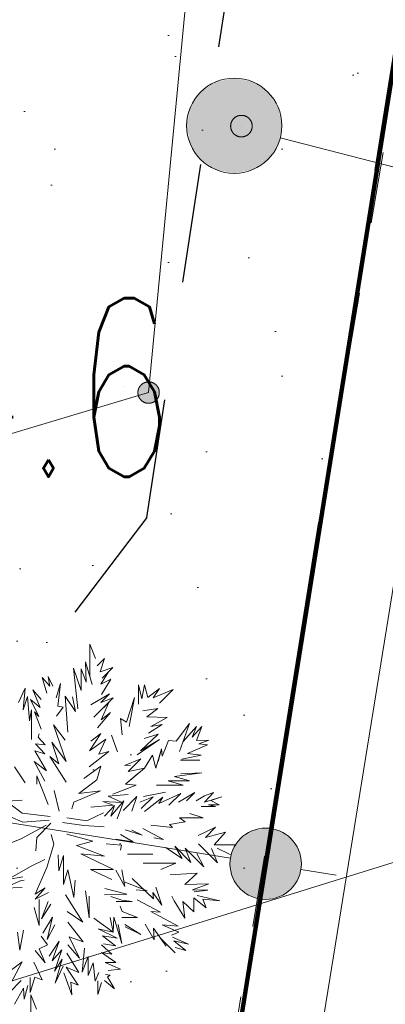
# Model space of a CAD drawing. Header units: millimetres. Extents: x 6487905018 to 6488192500, y 5882180700 to 5882375224.
# Tile 130 of 256: x 6488052088 to 6488053625, y 5882243939 to 5882248077. Entities that reach past the tile are written whole.
import ezdxf
from ezdxf.xclip import XClip

# ---------------------------------------------------------------- set-up
doc = ezdxf.new("R2010")
doc.units = ezdxf.units.MM
doc.header["$MEASUREMENT"] = 0
doc.header["$XCLIPFRAME"] = 2
for name, pattern in [('2X1', [1000, 500, -500]), ('Dashed', [600, 300, -300]), ('GSW', [3000, 1500, -1500]), ('L_0_03', [1000, 500, -500]), ('Wipeout_Contour', [1000, 0, -1000])]:
    doc.linetypes.add(name, pattern=pattern)
for name, color, linetype, lineweight in [('0 granice_Nr_pióra__10', 22, 'Continuous', 120), ('drzewa_Nr_pióra__154', 94, 'Continuous', 5), ('granica_Nr_pióra__123', 100, 'Continuous', 120), ('IE_Nr_pióra__114', 12, 'Continuous', 30), ('OPIS PLAN_Nr_pióra__222', 7, 'Continuous', 20), ('przewod_telekomunikacyjny__linia__Nr_pióra__1', 7, 'Continuous', 0), ('teren zielony_Nr_pióra__1', 7, 'Continuous', 0), ('teren zielony_Nr_pióra__157', 93, 'Continuous', 0), ('Wymiarowanie_Nr_pióra__1', 7, 'Continuous', 0), ('Zamość 06.10._2_0_Nr_pióra__7', 7, 'Continuous', 5), ('Zamość 06.10._2_217_Granica_konturu_klasyfikcyjnego_Nr_pióra__96', 8, 'Continuous', 15), ('Zamość 06.10._2_218_Granica_uzytku_Nr_pióra__96', 8, 'Continuous', 15), ('Zamość 06.10._2_219_Linia_granicy_Nr_pióra__96', 8, 'Continuous', 15), ('Zamość 06.10._2_ogrodzenie_trwale__linia__Nr_pióra__7', 7, 'Continuous', 5), ('Zamość 06.10._2_opis_h_Nr_pióra__7', 7, 'Continuous', 5), ('Zamość 06.10._2_przewod_elektroenergetyczny__linia__Nr_pióra__1', 7, 'Continuous', 0), ('Zamość 06.10._2_przewod_telekomunikacyjny__linia__Nr_pióra__30', 7, 'Continuous', 5), ('Zamość 06.10._2_punkt_o_okreslonej_wysokosci__siec_elektroenergetyczna__Atr3_Nr_pióra__7', 7, 'Continuous', 5), ('Zamość 06.10._2_punkt_o_okreslonej_wysokosci__siec_elektroenergetyczna__Nr_pióra__7', 7, 'Continuous', 5), ('ZBIORNIK_Nr_pióra__81', 182, 'Continuous', 5)]:
    doc.layers.add(name, color=color, linetype=linetype, lineweight=lineweight)
for name, color, linetype in [('Mapa cyfrowa', 7, 'Continuous'), ('przewod_telekomunikacyjny__linia_', 7, 'Continuous'), ('Wymiarowanie', 7, 'Continuous'), ('Zamość 06.10._2_Mapa cyfrowa', 7, 'Continuous')]:
    doc.layers.add(name, color=color, linetype=linetype)
doc.styles.add('GENERATED_STYLE_1', font='Simplex.shx')
doc.styles.add('GENERATED_STYLE_2', font='txt')
doc.linetypes.add('L_0_15_SHX', pattern='A,0,[3,PZT Orlen Zamość.pdf1.Shx,S=30.952381,R=0,X=0,Y=2.22045e-16],-7500,0', length=7500)
doc.dimstyles.new('GENERATED_STYLE__1', dxfattribs={"dimtxt": 750, "dimasz": 570, "dimexe": 0.18, "dimexo": 0, "dimgap": 0.09, "dimtad": 1, "dimlfac": 0.001, "dimzin": 0, "dimdsep": 46, "dimtxsty": 'GENERATED_STYLE_2', "dimblk": 'ARROWHEAD_11', "dimblk1": 'ARROWHEAD_11', "dimblk2": 'ARROWHEAD_11', "dimcen": 0.09, "dimclrd": 7, "dimclre": 7, "dimclrt": 7, "dimazin": 0, "dimtfac": 1, "dimtdec": 4, "dimtmove": 2, "dimatfit": 3, "dimfxl": 0, "dimtolj": 1, "dimtzin": 0, "dimarcsym": 0})
doc.dimstyles.new('GENERATED_STYLE__4', dxfattribs={"dimtxt": 1000, "dimasz": 570, "dimexe": 0.18, "dimexo": 0, "dimgap": 0.09, "dimtad": 1, "dimlfac": 0.001, "dimzin": 0, "dimdsep": 46, "dimtxsty": 'GENERATED_STYLE_2', "dimblk": 'ARROWHEAD_11', "dimblk1": 'ARROWHEAD_11', "dimblk2": 'ARROWHEAD_11', "dimcen": 0.09, "dimclrd": 7, "dimclre": 7, "dimclrt": 7, "dimazin": 0, "dimtfac": 1, "dimtdec": 4, "dimtmove": 0, "dimatfit": 3, "dimfxl": 0, "dimtolj": 1, "dimtzin": 0, "dimarcsym": 0})
doc.dimstyles.new('GENERATED_STYLE__9', dxfattribs={"dimtxt": 750, "dimasz": 917.874396, "dimexe": 0.18, "dimexo": 40, "dimgap": 0.09, "dimtad": 1, "dimdec": 0, "dimlfac": 0.1, "dimzin": 0, "dimdsep": 46, "dimtxsty": 'GENERATED_STYLE_2', "dimblk": 'ARROWHEAD_5', "dimblk1": 'ARROWHEAD_5', "dimblk2": 'ARROWHEAD_5', "dimcen": 0.09, "dimclrd": 7, "dimclre": 7, "dimclrt": 7, "dimazin": 0, "dimtfac": 1, "dimtdec": 4, "dimtmove": 2, "dimatfit": 3, "dimfxl": 0, "dimtolj": 1, "dimtzin": 0, "dimarcsym": 0})

# ---------------------------------------------------------------- blocks, each defined once
blk = doc.blocks.new('Rysunek_1_2')
at = {"color": 254, "linetype": 'Wipeout_Contour', "lineweight": 0, "ltscale": 70061284114.24681}
blk.add_wipeout([(6487915525.867126, 5882181505.900702), (6488146644.289524, 5882181505.900702), (6488146644.289524, 5882373115.540435), (6488107628.768834, 5882373115.540435), (6488107628.768834, 5882320263.490532), (6488101226.436201, 5882320263.490532), (6488101226.436201, 5882373115.540435), (6487915525.867126, 5882373115.540435)], dxfattribs=at).dxf.layer = 'Zamość 06.10._2_Mapa cyfrowa'
at = {"layer": 'Zamość 06.10._2_0_Nr_pióra__7', "linetype": 'Continuous'}
blk.add_hatch(color=256, dxfattribs=at).paths.add_polyline_path([(6488053020, 5882247584.723074, 1), (6488053020, 5882247675.276926, 1)])
at = {"layer": 'Zamość 06.10._2_punkt_o_okreslonej_wysokosci__siec_elektroenergetyczna__Nr_pióra__7', "linetype": 'Continuous'}
blk.add_hatch(color=256, dxfattribs=at).paths.add_polyline_path([(6488052630, 5882246465, 1), (6488052630, 5882246555, 1)])
at = {"layer": 'Zamość 06.10._2_0_Nr_pióra__7', "linetype": 'Continuous'}
for p, q in [((6488053020, 5882247630), (6488053020.05, 5882247630)), ((6488052630, 5882246510), (6488052630.05, 5882246510)), ((6488052630, 5882246510), (6488052630.05, 5882246510))]:
    blk.add_line(p, q, dxfattribs=at)
blk.add_circle((6488053020, 5882247630), 45.276926, dxfattribs=at)
at = {"layer": 'Zamość 06.10._2_217_Granica_konturu_klasyfikcyjnego_Nr_pióra__96', "linetype": 'L_0_03', "flags": 128}
blk.add_lwpolyline([(6488051120, 5882232010), (6488060880, 5882292980.000001)], dxfattribs=at)
at = {"layer": 'Zamość 06.10._2_218_Granica_uzytku_Nr_pióra__96', "linetype": 'L_0_03', "flags": 128}
for points in [[(6488060880, 5882292980.000001), (6488051120, 5882232010)], [(6488051120, 5882232010), (6488060880, 5882292980.000001)]]:
    blk.add_lwpolyline(points, dxfattribs=at)
at = {"layer": 'Zamość 06.10._2_219_Linia_granicy_Nr_pióra__96', "linetype": 'Continuous', "flags": 128}
blk.add_lwpolyline([(6488065190.000001, 5882319980.000001), (6488051120, 5882232010)], dxfattribs=at)
at = {"layer": 'Zamość 06.10._2_ogrodzenie_trwale__linia__Nr_pióra__7', "linetype": 'L_0_15_SHX', "flags": 128}
blk.add_lwpolyline([(6488065490.000001, 5882319900.000001), (6488064820.000001, 5882320080), (6488063570.000001, 5882310410), (6488060870, 5882295110), (6488058770, 5882275570), (6488058530.000001, 5882275360), (6488055020, 5882254140), (6488051260, 5882230830)], dxfattribs=at)
at = {"layer": 'Zamość 06.10._2_ogrodzenie_trwale__linia__Nr_pióra__7', "linetype": 'Continuous', "flags": 128}
blk.add_lwpolyline([(6488065490.000001, 5882319900.000001), (6488064820.000001, 5882320080), (6488063570.000001, 5882310410), (6488060870, 5882295110), (6488058770, 5882275570), (6488058530.000001, 5882275360), (6488055020, 5882254140), (6488051260, 5882230830)], dxfattribs=at)
at = {"layer": 'Zamość 06.10._2_przewod_elektroenergetyczny__linia__Nr_pióra__1', "linetype": 'Continuous', "flags": 128}
blk.add_lwpolyline([(6488054980.000001, 5882298910), (6488055180, 5882298890), (6488060430, 5882297540), (6488057790, 5882279980.000001), (6488053320.000001, 5882253790), (6488052630, 5882246510), (6488043490.000001, 5882243780), (6488042680, 5882243610), (6488042060, 5882243190.000001)], dxfattribs=at)
at = {"layer": 'Zamość 06.10._2_przewod_telekomunikacyjny__linia__Nr_pióra__30', "linetype": 'Continuous', "flags": 128}
blk.add_lwpolyline([(6487979124.220844, 5882181505.900702), (6487984540, 5882184260), (6487981120, 5882190050), (6487977160, 5882201820), (6487973650.000001, 5882219670), (6488058820.000001, 5882246140), (6488075370, 5882251420), (6488098590.494104, 5882257262.406148)], dxfattribs=at)
at = {"layer": 'Zamość 06.10._2_punkt_o_okreslonej_wysokosci__siec_elektroenergetyczna__Nr_pióra__7', "linetype": 'Continuous'}
blk.add_circle((6488052630, 5882246510), 45, dxfattribs=at)
at = {"layer": 'Zamość 06.10._2_opis_h_Nr_pióra__7', "linetype": 'Continuous', "insert": (6488051254.285711, 5882246906.424997), "char_height": 750, "attachment_point": 1, "style": 'GENERATED_STYLE_1'}
blk.add_mtext('\\A1;{\\W0.660000x;\\FSimplex.shx;64.6}', dxfattribs=at)
at = {"layer": 'Zamość 06.10._2_punkt_o_okreslonej_wysokosci__siec_elektroenergetyczna__Atr3_Nr_pióra__7', "linetype": 'Continuous', "insert": (6488052397.158976, 5882248080.048493), "char_height": 750, "attachment_point": 1, "rotation": 84.600000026, "style": 'GENERATED_STYLE_1'}
blk.add_mtext('\\A1;{\\W0.660000x;\\FSimplex.shx;63.8}', dxfattribs=at)
blk = doc.blocks.new('*D75', base_point=(6488045394.921593, 5882250647.102998))
at = {"layer": 'Wymiarowanie_Nr_pióra__1', "linetype": 'Continuous'}
for points in [[(6488060230.552193, 5882248902.391357), (6488060219.134123, 5882248959.793873), (6488060186.61821, 5882249008.457375), (6488060137.954707, 5882249040.973288), (6488060080.552193, 5882249052.391357), (6488060023.149677, 5882249040.973288), (6488059974.486176, 5882249008.457375), (6488059941.970263, 5882248959.793873), (6488059930.552193, 5882248902.391357), (6488059941.970263, 5882248844.988843), (6488059974.486176, 5882248796.32534), (6488060023.149677, 5882248763.809427), (6488060080.552193, 5882248752.391357), (6488060137.954707, 5882248763.809427), (6488060186.61821, 5882248796.32534), (6488060219.134123, 5882248844.988843)], [(6488059031.653335, 5882241782.627208), (6488059020.235264, 5882241840.029723), (6488058987.719352, 5882241888.693226), (6488058939.055849, 5882241921.209138), (6488058881.653335, 5882241932.627208), (6488058824.250819, 5882241921.209138), (6488058775.587317, 5882241888.693226), (6488058743.071404, 5882241840.029723), (6488058731.653335, 5882241782.627208), (6488058743.071404, 5882241725.224693), (6488058775.587317, 5882241676.561191), (6488058824.250819, 5882241644.045279), (6488058881.653335, 5882241632.627208), (6488058939.055849, 5882241644.045279), (6488058987.719352, 5882241676.561191), (6488059020.235264, 5882241725.224693)]]:
    blk.add_hatch(color=256, dxfattribs=at).paths.add_polyline_path(points)
for p, q in [((6488060130.367934, 5882249198.226433), (6488060105.460064, 5882249050.308895)), ((6488059525.861426, 5882248995.795874), (6488059932.634655, 5882248927.299229)), ((6488060228.46973, 5882248877.483486), (6488060635.242959, 5882248808.986841)), ((6488060055.644321, 5882248754.47382), (6488058906.561206, 5882241930.544745))]:
    blk.add_line(p, q, dxfattribs=at)
blk.add_circle((6488060080.552193, 5882248902.391357), 150, dxfattribs=at)
at = {"layer": 'Wymiarowanie_Nr_pióra__1', "insert": (6488059329.541573, 5882245345.779008), "char_height": 750, "attachment_point": 7, "rotation": 80.441619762, "style": 'GENERATED_STYLE_2'}
blk.add_mtext('\\A1;{\\fArial|b1|i0|c238|p38;7,22}', dxfattribs=at)
blk = doc.blocks.new('ARROWHEAD_11')
at = {"color": 0, "linetype": 'Continuous', "lineweight": 0}
blk.add_line((0, 0), (-1, 0), dxfattribs=at)
at = {"color": 0, "linetype": 'Continuous', "lineweight": 0, "const_width": 0.25, "flags": 128}
blk.add_lwpolyline([(-0.125, 0, 1), (0.125, 0, 1)], format="xyb", close=True, dxfattribs=at)
blk = doc.blocks.new('*D77', base_point=(6488045394.921593, 5882250647.102998))
at = {"layer": 'przewod_telekomunikacyjny__linia__Nr_pióra__1', "linetype": 'Continuous'}
blk.add_hatch(color=256, dxfattribs=at).paths.add_polyline_path([(6488057351.020344, 5882262834.607491), (6488056625.094238, 5882262197.391973), (6488057040.957753, 5882261919.79958)])
for p, q in [((6488057351.020344, 5882262834.607491), (6488056625.094238, 5882262197.391973)), ((6488057351.020344, 5882262834.607491), (6488057040.957753, 5882261919.79958)), ((6488057040.957753, 5882261919.79958), (6488056625.094238, 5882262197.391973)), ((6488056833.025996, 5882262058.595777), (6488046247.324568, 5882246200.066916)), ((6488046247.324568, 5882246200.066916), (6488053285.437386, 5882256743.923269)), ((6488049023.248511, 5882250108.702061), (6488049023.248511, 5882250608.702061)), ((6488048773.248511, 5882250358.702061), (6488049273.248511, 5882250358.702061))]:
    blk.add_line(p, q, dxfattribs=at)
at = {"layer": 'przewod_telekomunikacyjny__linia__Nr_pióra__1', "insert": (6488051112.822264, 5882253874.06099), "char_height": 750, "attachment_point": 7, "rotation": 56.276556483, "style": 'GENERATED_STYLE_2'}
blk.add_mtext('\\A1;{\\fArial|b1|i0|c238|p38;R 1\xa0500}', dxfattribs=at)
blk = doc.blocks.new('ARROWHEAD_5')
at = {"color": 0, "linetype": 'Continuous', "lineweight": 0}
blk.add_line((0, 0), (-1, 0), dxfattribs=at)
blk.add_solid([(-1, 0.2679), (0, 0), (-1, -0.2679), (-1, 0.2679)], dxfattribs=at)
blk = doc.blocks.new('*D87', base_point=(6488045394.921593, 5882250647.102998))
at = {"layer": 'Wymiarowanie_Nr_pióra__1', "linetype": 'Continuous'}
for points in [[(6488037477.7279, 5882247056.135682), (6488037466.309829, 5882247113.538198), (6488037433.793917, 5882247162.201699), (6488037385.130414, 5882247194.717612), (6488037327.7279, 5882247206.135682), (6488037270.325384, 5882247194.717612), (6488037221.661882, 5882247162.201699), (6488037189.145969, 5882247113.538198), (6488037177.7279, 5882247056.135682), (6488037189.145969, 5882246998.733168), (6488037221.661882, 5882246950.069665), (6488037270.325384, 5882246917.553752), (6488037327.7279, 5882246906.135682), (6488037385.130414, 5882246917.553752), (6488037433.793917, 5882246950.069665), (6488037466.309829, 5882246998.733168)], [(6488053271.817154, 5882244529.516733), (6488053260.399083, 5882244586.919248), (6488053227.883171, 5882244635.58275), (6488053179.219668, 5882244668.098662), (6488053121.817154, 5882244679.516733), (6488053064.414639, 5882244668.098662), (6488053015.751137, 5882244635.58275), (6488052983.235224, 5882244586.919248), (6488052971.817154, 5882244529.516733), (6488052983.235224, 5882244472.114218), (6488053015.751137, 5882244423.450716), (6488053064.414639, 5882244390.934803), (6488053121.817154, 5882244379.516733), (6488053179.219668, 5882244390.934803), (6488053227.883171, 5882244423.450716), (6488053260.399083, 5882244472.114218)]]:
    blk.add_hatch(color=256, dxfattribs=at).paths.add_polyline_path(points)
for p, q in [((6488037416.582628, 5882247611.573426), (6488037351.422494, 5882247204.252414)), ((6488037179.611168, 5882247079.830276), (6488037031.494436, 5882247103.524871)), ((6488052973.700422, 5882244553.211328), (6488037475.844631, 5882247032.441088)), ((6488037304.033304, 5882246908.01895), (6488037238.87317, 5882246500.697939)), ((6488053210.671883, 5882245084.954476), (6488053145.511748, 5882244677.633465)), ((6488053418.050617, 5882244482.127543), (6488053269.933886, 5882244505.822139)), ((6488053098.122559, 5882244381.400002), (6488053032.962424, 5882243974.078989))]:
    blk.add_line(p, q, dxfattribs=at)
for centre in [(6488037327.7279, 5882247056.135682), (6488053121.817154, 5882244529.516733)]:
    blk.add_circle(centre, 150, dxfattribs=at)
at = {"layer": 'Wymiarowanie_Nr_pióra__1', "insert": (6488043568.115992, 5882246260.388542), "char_height": 1000, "attachment_point": 7, "rotation": 350.911262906, "style": 'GENERATED_STYLE_2'}
blk.add_mtext('\\A1;{\\fArial|b1|i0|c238|p38;16,00}', dxfattribs=at)

msp = doc.modelspace()

# ---------------------------------------------------------------- block references
at = {"layer": 'Mapa cyfrowa', "color": 22, "linetype": 'Continuous', "lineweight": 5}
ref = msp.add_blockref('Rysunek_1_2', (0, 0), dxfattribs=at)
XClip(ref).set_block_clipping_path([(6487915525.8671264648, 5882181505.9007024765), (6488146644.2895231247, 5882181505.9007024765), (6488146644.2895231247, 5882373115.5404348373), (6488107628.7688331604, 5882373115.5404348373), (6488107628.7688331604, 5882320263.4905319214), (6488101226.4362001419, 5882320263.4905319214), (6488101226.4362001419, 5882373115.5404348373), (6487915525.8671264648, 5882373115.5404348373)])

# ---------------------------------------------------------------- next in the draw order: hatches: boundary and pattern name
at = {"layer": 'OPIS PLAN_Nr_pióra__222', "linetype": 'Continuous'}
msp.add_hatch(color=256, dxfattribs=at).paths.add_polyline_path([(6488053189.83132, 5882247631.50621), (6488053174.607226, 5882247708.042896), (6488053131.252676, 5882247772.927567), (6488053066.368006, 5882247816.282117), (6488052989.83132, 5882247831.50621), (6488052913.294633, 5882247816.282117), (6488052848.409964, 5882247772.927567), (6488052805.055413, 5882247708.042896), (6488052789.83132, 5882247631.50621), (6488052805.055413, 5882247554.969523), (6488052848.409964, 5882247490.084854), (6488052913.294633, 5882247446.730304), (6488052989.83132, 5882247431.50621), (6488053066.368006, 5882247446.730304), (6488053131.252676, 5882247490.084854), (6488053174.607226, 5882247554.969523)])
at = {"layer": 'teren zielony_Nr_pióra__157', "linetype": 'Continuous'}
h = msp.add_hatch(dxfattribs=at)
h.set_pattern_fill('płyty_kamienne', color=256, style=0, pattern_type=2)
h.set_pattern_definition([(45, (6488045394.9, 5882252147.1), (-477.297, 477.297), [0, -450, 0, -675]), (110, (6488046894.9, 5882252147.1), (634.293, 230.864), [0, -330, 0, -570])])
h.paths.add_polyline_path([(6488047566.699059, 5882255932.5327), (6488045555.029326, 5882243354.950158), (6488046140.947524, 5882232527.375745, 0.2070569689), (6488048206.599371, 5882228254.370432, 0.0243137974), (6488049407.91275, 5882227454.239101, 0.0023663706), (6488049528.889167, 5882227382.669014), (6488050419.958063, 5882227639.987889), (6488050422.409745, 5882227655.31354), (6488050730.000001, 5882229610.000001), (6488051058.251553, 5882231630.009551), (6488051118.989788, 5882232009.688929), (6488053911.431513, 5882249465.456784), (6488055989.23284, 5882262453.952582), (6488056194.365236, 5882263736.503895), (6488052143.069927, 5882263733.65154), (6488050824.942152, 5882255492.308228, 0.0532631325)])

# ---------------------------------------------------------------- next in the draw order: linework, layer by layer
at = {"layer": '0 granice_Nr_pióra__10', "linetype": 'Continuous'}
msp.add_line((6488065190.000001, 5882319980), (6488051120, 5882232009.999999), dxfattribs=at)
at = {"layer": 'drzewa_Nr_pióra__154', "linetype": 'Continuous'}
for p, q in [((6488052383.42836, 5882245317.432263), (6488052383.42836, 5882245451.984627)), ((6488052383.42836, 5882245451.984627), (6488052406.958516, 5882245391.740506)), ((6488052367.07587, 5882245293.068063), (6488052364.805642, 5882245378.387799)), ((6488052364.805642, 5882245378.387799), (6488052392.681163, 5882245282.550234)), ((6488052413.481698, 5882245361.852271), (6488052444.032482, 5882245392.403056)), ((6488052444.032482, 5882245392.403056), (6488052425.778378, 5882245336.299653)), ((6488052332.879627, 5882245181.147629), (6488052314.679159, 5882245351.452004)), ((6488052314.679159, 5882245351.452004), (6488052346.587186, 5882245258.143071)), ((6488052346.587186, 5882245258.143071), (6488052346.587186, 5882245348.535446)), ((6488052346.587186, 5882245348.535446), (6488052367.07587, 5882245293.068063)), ((6488052425.778378, 5882245336.299653), (6488052479.783401, 5882245354.052071)), ((6488052428.75813, 5882245284.474837), (6488052461.78968, 5882245336.058351)), ((6488052479.783401, 5882245354.052071), (6488052434.921503, 5882245309.190173)), ((6488052461.78968, 5882245336.058351), (6488052434.921503, 5882245309.190173)), ((6488052202.268447, 5882245246.401498), (6488052182.750424, 5882245313.159951)), ((6488052182.750424, 5882245313.159951), (6488052214.505294, 5882245276.229826)), ((6488052214.505294, 5882245276.229826), (6488052207.887939, 5882245316.842374)), ((6488052207.887939, 5882245316.842374), (6488052227.219268, 5882245276.360573)), ((6488052471.665036, 5882245305.964875), (6488052428.75813, 5882245284.474837)), ((6488052432.156588, 5882245240.809907), (6488052471.665036, 5882245305.964875)), ((6488052083.69558, 5882245207.718809), (6488052110.796428, 5882245268.323952)), ((6488052110.796428, 5882245268.323952), (6488052102.416061, 5882245176.518007)), ((6488052173.736998, 5882245186.620912), (6488052142.977103, 5882245260.760172)), ((6488052142.977103, 5882245260.760172), (6488052179.090131, 5882245219.351523)), ((6488052242.218552, 5882245227.526443), (6488052259.191173, 5882245287.630594)), ((6488052259.191173, 5882245287.630594), (6488052248.938776, 5882245191.294468)), ((6488052587.951501, 5882245200.917939), (6488052587.951501, 5882245281.25384)), ((6488052587.951501, 5882245281.25384), (6488052601.969318, 5882245222.266529)), ((6488052601.969318, 5882245222.266529), (6488052613.191872, 5882245281.25384)), ((6488052613.191872, 5882245281.25384), (6488052626.216168, 5882245228.986725)), ((6488052676.114049, 5882245265.942412), (6488052626.216168, 5882245228.986725)), ((6488052649.553483, 5882245227.132864), (6488052676.114049, 5882245265.942412)), ((6488052733.219523, 5882245261.876945), (6488052649.553483, 5882245227.132864)), ((6488052676.325392, 5882245204.982812), (6488052733.219523, 5882245261.876945)), ((6488052102.416061, 5882245176.518007), (6488052120.85134, 5882245232.693395)), ((6488052120.85134, 5882245232.693395), (6488052130.198299, 5882245130.974583)), ((6488052169.150547, 5882245148.909199), (6488052133.403118, 5882245220.239674)), ((6488052133.403118, 5882245220.239674), (6488052173.736998, 5882245186.620912)), ((6488052290.571408, 5882245082.081533), (6488052279.54171, 5882245233.695551)), ((6488052279.54171, 5882245233.695551), (6488052322.844158, 5882245169.16595)), ((6488052322.844158, 5882245169.16595), (6488052309.733762, 5882245231.590436)), ((6488052309.733762, 5882245231.590436), (6488052322.844158, 5882245169.16595)), ((6488052465.486298, 5882245243.552496), (6488052387.48103, 5882245198.048063)), ((6488052400.481363, 5882245146.046727), (6488052481.733451, 5882245227.298815)), ((6488052429.082098, 5882245207.148296), (6488052465.486298, 5882245243.552496)), ((6488052481.733451, 5882245227.298815), (6488052429.082098, 5882245207.148296)), ((6488052570.750099, 5882245228.888686), (6488052536.465586, 5882245124.723739)), ((6488052547.893639, 5882245105.956917), (6488052570.750099, 5882245228.888686)), ((6488052130.198299, 5882245130.974583), (6488052137.606808, 5882245176.932135)), ((6488052137.606808, 5882245176.932135), (6488052137.606808, 5882245051.714801)), ((6488052270.450192, 5882245187.097483), (6488052242.819669, 5882245149.997326)), ((6488052248.938776, 5882245191.294468), (6488052270.450192, 5882245187.097483)), ((6488052462.433645, 5882245207.999008), (6488052417.188134, 5882245162.753498)), ((6488052430.04472, 5882245134.879095), (6488052462.433645, 5882245207.999008)), ((6488052668.869003, 5882245181.856732), (6488052605.152903, 5882245172.947193)), ((6488052622.720629, 5882245147.730068), (6488052668.869003, 5882245181.856732)), ((6488052178.092984, 5882245095.112648), (6488052150.777304, 5882245168.717807)), ((6488052150.777304, 5882245168.717807), (6488052169.150547, 5882245148.909199)), ((6488052415.258843, 5882245101.48342), (6488052470.462103, 5882245165.9635)), ((6488052470.462103, 5882245165.9635), (6488052430.04472, 5882245134.879095)), ((6488052536.465586, 5882245124.723739), (6488052511.521903, 5882245139.651746)), ((6488052511.521903, 5882245139.651746), (6488052519.478847, 5882245071.573404)), ((6488052707.543096, 5882245144.21992), (6488052622.720629, 5882245147.730068)), ((6488052638.84723, 5882245106.525436), (6488052707.543096, 5882245144.21992)), ((6488052282.958344, 5882244959.881944), (6488052230.700685, 5882245113.495732)), ((6488052230.700685, 5882245113.495732), (6488052279.838264, 5882245048.804229)), ((6488052628.917076, 5882245079.072646), (6488052687.585137, 5882245114.974061)), ((6488052687.585137, 5882245114.974061), (6488052638.84723, 5882245106.525436)), ((6488052802.437246, 5882245118.526117), (6488052745.528442, 5882245044.221678)), ((6488052759.754549, 5882245001.710317), (6488052802.437246, 5882245118.526117)), ((6488052831.09827, 5882245106.030139), (6488052775.228339, 5882245044.059635)), ((6488052853.562847, 5882245106.030139), (6488052812.752886, 5882245062.296539)), ((6488052812.752886, 5882245062.296539), (6488052831.09827, 5882245106.030139)), ((6488052831.268408, 5882245047.455342), (6488052853.562847, 5882245106.030139)), ((6488052170.652896, 5882245075.306663), (6488052165.499701, 5882245061.588528)), ((6488052165.499701, 5882245061.588528), (6488052196.010279, 5882245029.297312)), ((6488052380.980863, 5882245004.343086), (6488052429.082098, 5882245077.144957)), ((6488052450.360538, 5882245053.355616), (6488052380.980863, 5882245004.343086)), ((6488052429.082098, 5882245077.144957), (6488052386.693626, 5882245044.630681)), ((6488052420.304376, 5882244990.60029), (6488052450.360538, 5882245053.355616)), ((6488052499.165455, 5882244999.463859), (6488052474.100561, 5882245069.575896)), ((6488052581.86917, 5882244987.954543), (6488052676.111521, 5882245051.634262)), ((6488052595.486831, 5882245004.679235), (6488052669.671679, 5882245074.472717)), ((6488052676.111521, 5882245051.634262), (6488052595.486831, 5882245004.679235)), ((6488052669.671679, 5882245074.472717), (6488052611.48834, 5882245055.625301)), ((6488052714.073873, 5882245048.248955), (6488052698.564759, 5882245009.084017)), ((6488052745.528442, 5882245044.221678), (6488052714.073873, 5882245048.248955)), ((6488052882.648913, 5882245048.602488), (6488052831.268408, 5882245047.455342)), ((6488052840.627028, 5882245033.160725), (6488052882.648913, 5882245048.602488)), ((6488052196.010279, 5882245029.297312), (6488052154.987078, 5882245033.603258)), ((6488052154.987078, 5882245033.603258), (6488052193.565791, 5882244991.626756)), ((6488052252.434359, 5882244949.40171), (6488052223.444829, 5882245040.881068)), ((6488052223.444829, 5882245040.881068), (6488052282.958344, 5882244959.881944)), ((6488052660.74085, 5882244931.478995), (6488052684.222917, 5882245013.032365)), ((6488052684.222917, 5882245013.032365), (6488052669.896241, 5882244959.02762)), ((6488052687.577885, 5882244981.339023), (6488052684.222917, 5882245013.032365)), ((6488052698.564759, 5882245009.084017), (6488052687.577885, 5882244981.339023)), ((6488052793.100083, 5882244992.798951), (6488052876.954375, 5882245029.321778)), ((6488052876.954375, 5882245029.321778), (6488052840.627028, 5882245033.160725)), ((6488052193.565791, 5882244991.626756), (6488052151.27898, 5882245004.762986)), ((6488052151.27898, 5882245004.762986), (6488052201.200263, 5882244920.520823)), ((6488052283.289468, 5882244873.10393), (6488052214.950586, 5882244980.712995)), ((6488052214.950586, 5882244980.712995), (6488052252.434359, 5882244949.40171)), ((6488052380.08429, 5882244936.380999), (6488052462.882967, 5882245001.743019)), ((6488052462.882967, 5882245001.743019), (6488052420.304376, 5882244990.60029)), ((6488052597.703819, 5882244970.565683), (6488052529.379897, 5882244942.249797)), ((6488052544.45876, 5882244917.320624), (6488052597.703819, 5882244970.565683)), ((6488052612.93608, 5882244931.945567), (6488052646.33121, 5882244985.46012)), ((6488052646.33121, 5882244985.46012), (6488052660.74085, 5882244931.478995)), ((6488052763.341419, 5882244965.065361), (6488052845.119943, 5882244965.065361)), ((6488052769.281302, 5882244969.624458), (6488052851.133858, 5882244986.342551)), ((6488052851.133858, 5882244986.342551), (6488052793.100083, 5882244992.798951)), ((6488052111.776301, 5882244869.190112), (6488052066.191309, 5882244936.532448)), ((6488052201.200263, 5882244920.520823), (6488052149.718941, 5882244959.521824)), ((6488052149.718941, 5882244959.521824), (6488052193.80938, 5882244877.102423)), ((6488052428.81781, 5882244939.196716), (6488052357.385839, 5882244888.44704)), ((6488052411.793261, 5882244882.958635), (6488052428.81781, 5882244939.196716)), ((6488052529.379897, 5882244942.249797), (6488052553.484861, 5882244943.805782)), ((6488052532.338396, 5882244863.677106), (6488052612.93608, 5882244931.945567)), ((6488052612.93608, 5882244931.945567), (6488052544.45876, 5882244917.320624)), ((6488052160.403797, 5882244899.037998), (6488052160.137545, 5882244864.509992)), ((6488052208.381389, 5882244778.670697), (6488052160.403797, 5882244899.037998)), ((6488052336.779727, 5882244824.938478), (6488052411.793261, 5882244882.958635)), ((6488052532.338396, 5882244863.677106), (6488052583.499841, 5882244906.862018)), ((6488052583.499841, 5882244906.862018), (6488052532.338396, 5882244863.677106)), ((6488052739.069644, 5882244895.767888), (6488052854.105773, 5882244911.852008)), ((6488052802.437246, 5882244877.65136), (6488052739.069644, 5882244895.767888)), ((6488052854.105773, 5882244911.852008), (6488052765.884283, 5882244907.369779)), ((6488052479.683152, 5882244821.752498), (6488052577.791474, 5882244860.18348)), ((6488052577.791474, 5882244860.18348), (6488052532.338396, 5882244863.677106)), ((6488052663.074488, 5882244859.936605), (6488052775.479753, 5882244859.936605)), ((6488052775.479753, 5882244859.936605), (6488052712.679826, 5882244877.65136)), ((6488052712.679826, 5882244877.65136), (6488052802.437246, 5882244877.65136)), ((6488052233.573895, 5882244837.000856), (6488052254.037365, 5882244750.532199)), ((6488052427.884187, 5882244836.209061), (6488052316.421206, 5882244788.756556)), ((6488052336.779727, 5882244824.938478), (6488052427.884187, 5882244836.209061)), ((6488052459.601446, 5882244813.173093), (6488052544.409081, 5882244820.678257)), ((6488052519.00988, 5882244786.507668), (6488052459.601446, 5882244813.173093)), ((6488052522.913094, 5882244753.624536), (6488052580.380322, 5882244812.640078)), ((6488052580.380322, 5882244812.640078), (6488052559.085439, 5882244750.619901)), ((6488052649.041214, 5882244811.526842), (6488052593.484629, 5882244789.136851)), ((6488052598.738618, 5882244761.646792), (6488052649.041214, 5882244811.526842)), ((6488052609.09224, 5882244812.174557), (6488052701.416676, 5882244830.499445)), ((6488052689.186996, 5882244809.910201), (6488052613.253497, 5882244749.53654)), ((6488052764.92406, 5882244825.371821), (6488052673.339565, 5882244783.230303)), ((6488052673.339565, 5882244783.230303), (6488052689.186996, 5882244809.910201)), ((6488052715.089446, 5882244775.537208), (6488052764.92406, 5882244825.371821)), ((6488052823.967243, 5882244829.163586), (6488052755.173809, 5882244788.537542)), ((6488052788.758006, 5882244793.954348), (6488052823.967243, 5882244829.163586)), ((6488052864.681069, 5882244815.220856), (6488052829.157323, 5882244793.823453)), ((6488052864.593287, 5882244788.537542), (6488052902.418015, 5882244829.254915)), ((6488052937.178486, 5882244810.204765), (6488052864.593287, 5882244788.537542)), ((6488052902.418015, 5882244829.254915), (6488052864.681069, 5882244815.220856)), ((6488052892.028803, 5882244795.165348), (6488052937.178486, 5882244810.204765)), ((6488052098.740544, 5882244797.349394), (6488051958.717819, 5882244787.066521)), ((6488052099.295981, 5882244742.826865), (6488052046.254619, 5882244781.827868)), ((6488052316.421206, 5882244788.756556), (6488052306.77288, 5882244760.759307)), ((6488052387.5748, 5882244767.798584), (6488052481.166708, 5882244775.221568)), ((6488052481.166708, 5882244775.221568), (6488052437.407151, 5882244791.829342)), ((6488052437.407151, 5882244791.829342), (6488052519.00988, 5882244786.507668)), ((6488052487.297557, 5882244774.373521), (6488052444.630297, 5882244730.215128)), ((6488052526.338493, 5882244794.56324), (6488052471.557512, 5882244729.355104)), ((6488052471.557512, 5882244729.355104), (6488052487.297557, 5882244774.373521)), ((6488052497.278016, 5882244719.091506), (6488052526.338493, 5882244794.56324)), ((6488052851.176074, 5882244769.996277), (6488052911.177817, 5882244769.996277)), ((6488052911.177817, 5882244769.996277), (6488052881.265859, 5882244777.685563)), ((6488052881.265859, 5882244777.685563), (6488052926.344873, 5882244777.685563)), ((6488052926.344873, 5882244777.685563), (6488052892.028803, 5882244795.165348)), ((6488052101.367575, 5882244704.149435), (6488052049.374699, 5882244727.226464)), ((6488052216.298987, 5882244728.786505), (6488052099.295981, 5882244742.826865)), ((6488052371.117365, 5882244709.670814), (6488052285.850669, 5882244722.36421)), ((6488052440.798797, 5882244743.091905), (6488052371.117365, 5882244709.670814)), ((6488052859.176481, 5882244722.452511), (6488052759.507255, 5882244722.452511)), ((6488052759.507255, 5882244722.452511), (6488052783.230954, 5882244705.253245)), ((6488052803.164372, 5882244740.782125), (6488052859.176481, 5882244722.452511)), ((6488052094.927869, 5882244634.664086), (6488052200.122379, 5882244692.124298)), ((6488052211.618867, 5882244713.186104), (6488052101.367575, 5882244704.149435)), ((6488052159.686141, 5882244640.45577), (6488052219.21727, 5882244699.9869)), ((6488052358.411825, 5882244689.976341), (6488052267.78031, 5882244702.93144)), ((6488052443.004011, 5882244684.959779), (6488052358.411825, 5882244689.976341)), ((6488052605.252652, 5882244678.218049), (6488052692.550692, 5882244631.711679)), ((6488052730.058896, 5882244681.95922), (6488052639.260242, 5882244692.139529)), ((6488052783.230954, 5882244705.253245), (6488052718.332479, 5882244694.94346)), ((6488052718.332479, 5882244694.94346), (6488052730.058896, 5882244681.95922)), ((6488052910.752831, 5882244682.741643), (6488052838.483335, 5882244647.890975)), ((6488052868.908463, 5882244639.820239), (6488052910.752831, 5882244682.741643)), ((6488052094.927869, 5882244634.664086), (6488051998.205384, 5882244597.223125)), ((6488052156.686511, 5882244584.520045), (6488052159.686141, 5882244640.45577)), ((6488052231.632325, 5882244611.395168), (6488052220.167887, 5882244652.386142)), ((6488052286.000766, 5882244654.102425), (6488052395.673729, 5882244625.207391)), ((6488052492.426082, 5882244633.291251), (6488052564.401134, 5882244621.846457)), ((6488052564.401134, 5882244621.846457), (6488052511.588365, 5882244652.73875)), ((6488052532.00141, 5882244671.534536), (6488052602.714376, 5882244649.168164)), ((6488052602.714376, 5882244649.168164), (6488052559.085439, 5882244670.451175)), ((6488052692.550692, 5882244631.711679), (6488052652.516895, 5882244638.800528)), ((6488052952.949913, 5882244662.495201), (6488052868.908463, 5882244639.820239)), ((6488052905.774301, 5882244608.580216), (6488052952.949913, 5882244662.495201)), ((6488052203.007445, 5882244513.542575), (6488052231.632325, 5882244611.395168)), ((6488052395.673729, 5882244625.207391), (6488052327.124234, 5882244606.616646)), ((6488052327.124234, 5882244606.616646), (6488052445.006115, 5882244561.49559)), ((6488052516.398121, 5882244607.414105), (6488052451.989842, 5882244613.073132)), ((6488052511.588671, 5882244586.908393), (6488052516.398121, 5882244607.414105)), ((6488052701.346649, 5882244597.347928), (6488052771.435527, 5882244551.120699)), ((6488052771.435527, 5882244551.120699), (6488052739.53643, 5882244604.087301)), ((6488052739.53643, 5882244604.087301), (6488052808.053391, 5882244535.57034)), ((6488052808.053391, 5882244535.57034), (6488052783.823396, 5882244594.956325)), ((6488052783.823396, 5882244594.956325), (6488052861.574708, 5882244517.205012)), ((6488052840.270713, 5882244612.743618), (6488052918.910133, 5882244534.104198)), ((6488052918.910133, 5882244534.104198), (6488052894.127145, 5882244594.422517)), ((6488052997.879067, 5882244608.580216), (6488052905.774301, 5882244608.580216)), ((6488052918.667324, 5882244595.587434), (6488052973.168033, 5882244568.143977)), ((6488052973.168033, 5882244568.143977), (6488052918.667324, 5882244595.587434)), ((6488052250.370262, 5882244567.303636), (6488052252.242311, 5882244499.909904)), ((6488052252.242311, 5882244499.909904), (6488052272.961862, 5882244564.905397)), ((6488052272.961862, 5882244564.905397), (6488052272.961862, 5882244441.876413)), ((6488052445.006115, 5882244561.49559), (6488052345.844715, 5882244571.047732)), ((6488052345.844715, 5882244571.047732), (6488052481.799726, 5882244505.309557)), ((6488052541.848151, 5882244570.390435), (6488052647.431664, 5882244570.390435)), ((6488052861.574708, 5882244517.205012), (6488052833.112633, 5882244572.694707)), ((6488052038.766426, 5882244463.059678), (6488052133.928871, 5882244517.66108)), ((6488052133.928871, 5882244517.66108), (6488052193.551349, 5882244548.104727)), ((6488052153.086164, 5882244401.219689), (6488052203.007445, 5882244513.542575)), ((6488052744.029346, 5882244532.200654), (6488052606.995425, 5882244532.200654)), ((6488052681.675183, 5882244505.982844), (6488052744.029346, 5882244532.200654)), ((6488052101.095981, 5882244474.486916), (6488052038.766426, 5882244463.059678)), ((6488052272.961862, 5882244441.876413), (6488052290.790112, 5882244503.759186)), ((6488052290.790112, 5882244503.759186), (6488052316.410028, 5882244387.864763)), ((6488052481.799726, 5882244505.309557), (6488052385.157725, 5882244505.309557)), ((6488052385.157725, 5882244505.309557), (6488052475.985141, 5882244463.002417)), ((6488052530.365114, 5882244434.561401), (6488052492.927758, 5882244502.43008)), ((6488052516.943847, 5882244503.459636), (6488052530.365114, 5882244434.561401)), ((6488052649.970236, 5882244382.344658), (6488052561.295575, 5882244468.198739)), ((6488052833.887654, 5882244489.517958), (6488052721.062571, 5882244482.350062)), ((6488052782.798471, 5882244442.20048), (6488052833.887654, 5882244489.517958)), ((6488052021.63279, 5882244427.470057), (6488052093.802979, 5882244459.639772)), ((6488052098.237617, 5882244429.108197), (6488052021.63279, 5882244427.470057)), ((6488052093.802979, 5882244459.639772), (6488052106.955583, 5882244460.428839)), ((6488052194.822585, 5882244428.020425), (6488052153.086164, 5882244401.219689)), ((6488052153.178761, 5882244380.09647), (6488052194.822585, 5882244428.020425)), ((6488052316.410028, 5882244387.864763), (6488052321.086857, 5882244460.470727)), ((6488052538.631099, 5882244401.899588), (6488052446.539136, 5882244425.441075)), ((6488052624.327505, 5882244415.421757), (6488052526.632019, 5882244453.725288)), ((6488052660.91041, 5882244431.110057), (6488052685.666994, 5882244355.193491)), ((6488052883.309724, 5882244444.588803), (6488052782.798471, 5882244442.20048)), ((6488052814.830629, 5882244420.613287), (6488052883.309724, 5882244444.588803)), ((6488052209.247606, 5882244409.019889), (6488052153.178761, 5882244380.09647)), ((6488052354.297528, 5882244283.941195), (6488052281.00945, 5882244399.659649)), ((6488052364.908229, 5882244415.367497), (6488052380.852015, 5882244302.313148)), ((6488052380.852015, 5882244302.313148), (6488052380.852015, 5882244394.043505)), ((6488052445.063265, 5882244398.819307), (6488052538.631099, 5882244401.899588)), ((6488052517.628193, 5882244376.028308), (6488052471.459563, 5882244392.671575)), ((6488052577.012465, 5882244419.709446), (6488052624.327505, 5882244415.421757)), ((6488052685.666994, 5882244355.193491), (6488052648.118188, 5882244409.23576)), ((6488052648.118188, 5882244409.23576), (6488052649.970236, 5882244382.344658)), ((6488052736.925686, 5882244374.132145), (6488052727.700829, 5882244393.583814)), ((6488052879.439245, 5882244419.285439), (6488052814.830629, 5882244420.613287)), ((6488052819.683127, 5882244386.774788), (6488052820.408908, 5882244327.773002)), ((6488052819.683127, 5882244386.774788), (6488052871.534509, 5882244344.480973)), ((6488052821.815874, 5882244411.538875), (6488052879.439245, 5882244419.285439)), ((6488052929.94241, 5882244373.684923), (6488052833.45795, 5882244396.414853)), ((6488052149.529272, 5882244346.056672), (6488052170.775096, 5882244270.77449)), ((6488052170.775096, 5882244270.77449), (6488052170.552877, 5882244379.632773)), ((6488052179.606845, 5882244298.257044), (6488052207.350391, 5882244371.275922)), ((6488052218.607846, 5882244359.098607), (6488052179.606845, 5882244298.257044)), ((6488052494.004809, 5882244370.377639), (6488052561.086534, 5882244370.377639)), ((6488052518.573579, 5882244328.396301), (6488052510.938674, 5882244351.077685)), ((6488052561.086534, 5882244370.377639), (6488052517.628193, 5882244376.028308)), ((6488052679.664328, 5882244325.689243), (6488052581.705793, 5882244377.643139)), ((6488052782.219127, 5882244300.81551), (6488052736.925686, 5882244374.132145)), ((6488052820.408908, 5882244327.773002), (6488052774.071815, 5882244370.933024)), ((6488052774.071815, 5882244370.933024), (6488052782.219127, 5882244300.81551)), ((6488052871.534509, 5882244344.480973), (6488052858.055763, 5882244380.424296)), ((6488052858.055763, 5882244380.424296), (6488052929.94241, 5882244373.684923)), ((6488052226.408047, 5882244304.497204), (6488052185.066615, 5882244238.504173)), ((6488052203.316084, 5882244211.381584), (6488052226.408047, 5882244304.497204)), ((6488052287.24961, 5882244329.457846), (6488052354.297528, 5882244283.941195)), ((6488052480.632178, 5882244241.567267), (6488052399.572495, 5882244301.377124)), ((6488052468.504689, 5882244303.991884), (6488052480.632178, 5882244241.567267)), ((6488052480.632178, 5882244241.567267), (6488052483.800113, 5882244304.616475)), ((6488052483.800113, 5882244304.616475), (6488052518.07314, 5882244194.766065)), ((6488052516.791321, 5882244303.364343), (6488052583.594824, 5882244303.364343)), ((6488052583.594824, 5882244303.364343), (6488052518.573579, 5882244328.396301)), ((6488052754.06128, 5882244267.255119), (6488052639.074601, 5882244329.367484)), ((6488052639.074601, 5882244329.367484), (6488052679.664328, 5882244325.689243)), ((6488052235.768288, 5882244273.296402), (6488052203.316084, 5882244211.381584)), ((6488052354.430967, 5882244201.613378), (6488052290.36969, 5882244284.216683)), ((6488052518.07314, 5882244194.766065), (6488052501.601286, 5882244273.877472)), ((6488052597.283703, 5882244232.641824), (6488052530.556613, 5882244274.080229)), ((6488052531.682716, 5882244264.553576), (6488052597.283703, 5882244232.641824)), ((6488052615.526607, 5882244275.501442), (6488052652.703008, 5882244210.388968)), ((6488052757.564046, 5882244242.527459), (6488052687.123837, 5882244273.320991)), ((6488052687.123837, 5882244273.320991), (6488052754.06128, 5882244267.255119)), ((6488052078.406552, 5882244242.633345), (6488052088.687709, 5882244166.652062)), ((6488052088.687709, 5882244166.652062), (6488052104.07935, 5882244250.268282)), ((6488052205.207024, 5882244189.452218), (6488052178.046804, 5882244224.93516)), ((6488052339.077515, 5882244132.609032), (6488052296.0294, 5882244222.145479)), ((6488052296.0294, 5882244222.145479), (6488052354.430967, 5882244201.613378)), ((6488052417.584994, 5882244256.266256), (6488052480.632178, 5882244241.567267)), ((6488052497.308251, 5882244216.290434), (6488052417.584994, 5882244256.266256)), ((6488052491.37977, 5882244185.07895), (6488052436.045788, 5882244227.296367)), ((6488052436.045788, 5882244227.296367), (6488052497.308251, 5882244216.290434)), ((6488052652.703008, 5882244210.388968), (6488052650.324918, 5882244258.476272)), ((6488052650.324918, 5882244258.476272), (6488052703.333466, 5882244182.826493)), ((6488052703.333466, 5882244182.826493), (6488052678.261914, 5882244218.606709)), ((6488052678.261914, 5882244218.606709), (6488052741.927876, 5882244154.940747)), ((6488052726.236155, 5882244229.571531), (6488052757.564046, 5882244242.527459)), ((6488052797.401404, 5882244191.721848), (6488052729.73439, 5882244220.639142)), ((6488052170.764841, 5882244172.219181), (6488052205.207024, 5882244189.452218)), ((6488052254.488769, 5882244204.654639), (6488052212.839897, 5882244140.571671)), ((6488052224.526159, 5882244122.167747), (6488052254.488769, 5882244204.654639)), ((6488052290.408477, 5882244188.849708), (6488052339.077515, 5882244132.609032)), ((6488052475.454363, 5882244149.598376), (6488052431.646328, 5882244189.31409)), ((6488052440.271806, 5882244192.355017), (6488052491.37977, 5882244185.07895)), ((6488052786.169116, 5882244164.764356), (6488052735.564784, 5882244205.751827)), ((6488052735.564784, 5882244205.751827), (6488052797.401404, 5882244191.721848)), ((6488052741.657829, 5882244177.917644), (6488052786.169116, 5882244164.764356)), ((6488052153.086164, 5882244165.653637), (6488052194.655867, 5882244113.320282)), ((6488052194.655867, 5882244113.320282), (6488052170.764841, 5882244172.219181)), ((6488052265.409049, 5882244167.213677), (6488052224.526159, 5882244122.167747)), ((6488052234.189427, 5882244077.982775), (6488052265.409049, 5882244167.213677)), ((6488052336.877573, 5882244072.65959), (6488052286.369094, 5882244153.674838)), ((6488052360.571494, 5882244175.013877), (6488052351.211253, 5882244073.611272)), ((6488052351.211253, 5882244073.611272), (6488052376.271115, 5882244139.108453)), ((6488052376.271115, 5882244139.108453), (6488052376.271115, 5882244059.570911)), ((6488052491.61848, 5882244114.426275), (6488052432.427776, 5882244157.035181)), ((6488052432.427776, 5882244157.035181), (6488052475.454363, 5882244149.598376)), ((6488052098.725528, 5882244117.820281), (6488052048.380401, 5882244021.405953)), ((6488052048.468987, 5882244079.052509), (6488052098.725528, 5882244117.820281)), ((6488052182.726925, 5882244042.410471), (6488052148.406043, 5882244115.732354)), ((6488052266.969089, 5882244128.212675), (6488052234.189427, 5882244077.982775)), ((6488052237.328327, 5882244028.37011), (6488052266.969089, 5882244128.212675)), ((6488052271.649209, 5882244098.571914), (6488052237.328327, 5882244028.37011)), ((6488052334.631115, 5882244018.744604), (6488052283.359726, 5882244095.068249)), ((6488052283.359726, 5882244095.068249), (6488052336.877573, 5882244072.65959)), ((6488052376.271115, 5882244059.570911), (6488052397.193727, 5882244112.649474)), ((6488052397.193727, 5882244112.649474), (6488052405.050746, 5882244035.781082)), ((6488052447.350615, 5882244114.576479), (6488052491.61848, 5882244114.426275)), ((6488052512.101274, 5882244086.138336), (6488052447.350615, 5882244114.576479)), ((6488052131.989407, 5882243987.809068), (6488052152.237659, 5882244053.03538)), ((6488052152.237659, 5882244053.03538), (6488052182.726925, 5882244042.410471)), ((6488052273.22093, 5882244071.581945), (6488052307.673623, 5882243978.308366)), ((6488052405.050746, 5882244035.781082), (6488052420.64479, 5882244072.130149)), ((6488052468.276938, 5882244061.571218), (6488052448.544509, 5882244064.380457)), ((6488052457.889289, 5882244054.020588), (6488052468.276938, 5882244061.571218)), ((6488052486.93474, 5882244003.409469), (6488052457.889289, 5882244054.020588)), ((6488052459.551343, 5882244080.965623), (6488052512.101274, 5882244086.138336)), ((6488052042.323318, 5882243986.249027), (6488052094.584661, 5882244038.51037)), ((6488052107.285851, 5882243960.160149), (6488052122.328758, 5882244017.908341)), ((6488052131.989407, 5882244051.419232), (6488052131.989407, 5882243987.809068)), ((6488052307.673623, 5882243978.308366), (6488052303.180707, 5882244032.223351)), ((6488052303.180707, 5882244032.223351), (6488052334.631115, 5882244018.744604)), ((6488052416.002806, 5882243980.367619), (6488052416.002806, 5882244038.089102)), ((6488052432.557429, 5882244030.444331), (6488052416.002806, 5882243980.367619)), ((6488052444.461825, 5882244039.127075), (6488052486.93474, 5882244003.409469)), ((6488052066.724809, 5882243939.879628), (6488052103.728372, 5882244006.539421)), ((6488052103.728372, 5882244006.539421), (6488052107.285851, 5882243960.160149)), ((6488052134.773488, 5882243843.701805), (6488052134.773488, 5882243978.254169)), ((6488052134.773488, 5882243978.254169), (6488052158.303645, 5882243918.010048))]:
    msp.add_line(p, q, dxfattribs=at)
at = {"layer": 'granica_Nr_pióra__123', "linetype": 'GSW'}
msp.add_line((6488056194.405704, 5882263736.503923), (6488050419.958063, 5882227639.987889), dxfattribs=at)
at = {"layer": 'IE_Nr_pióra__114', "linetype": '2X1'}
for q in [(6488055085.74553, 5882262072.929875), (6488051411.1074, 5882244389.687685)]:
    msp.add_line((6488052622.07424, 5882245985.587577), q, dxfattribs=at)
at = {"layer": 'OPIS PLAN_Nr_pióra__222', "linetype": 'Continuous'}
msp.add_line((6488055180.86257, 5882247062.68079), (6488053183.41394, 5882247581.249184), dxfattribs=at)
msp.add_circle((6488052989.83132, 5882247631.50621), 200, dxfattribs=at)
at = {"layer": 'teren zielony_Nr_pióra__1', "linetype": 'Continuous', "flags": 128}
msp.add_lwpolyline([(6488047566.699059, 5882255932.5327), (6488045555.029326, 5882243354.950158), (6488046140.947524, 5882232527.375745, 0.2070569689), (6488048206.599371, 5882228254.370432, 0.0243137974), (6488049407.91275, 5882227454.239101, 0.0023663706), (6488049528.889167, 5882227382.669014), (6488050419.958063, 5882227639.987889), (6488050422.409745, 5882227655.31354), (6488050730.000001, 5882229610.000001), (6488051058.251553, 5882231630.009551), (6488051118.989788, 5882232009.688929), (6488053911.431513, 5882249465.456784), (6488055989.23284, 5882262453.952582), (6488056194.365236, 5882263736.503895), (6488052143.069927, 5882263733.65154), (6488050824.942152, 5882255492.308228, 0.0532631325)], format="xyb", close=True, dxfattribs=at)
at = {"layer": 'ZBIORNIK_Nr_pióra__81', "linetype": 'Dashed'}
msp.add_line((6488052669.091745, 5882241898.892476), (6488054172.517579, 5882250827.116304), dxfattribs=at)

# ---------------------------------------------------------------- next in the draw order: dimensions: what is measured, and where the dimension line sits
at = {"layer": 'przewod_telekomunikacyjny__linia_', "linetype": 'Continuous'}
dim = msp.add_radius_dim(center=(6488049023.248511, 5882250358.702061), mpoint=(6488057351.020344, 5882262834.607491), dimstyle='GENERATED_STYLE__9', dxfattribs=at)
dim.commit()
dim.dimension.update_dxf_attribs({"geometry": '*D77', "text_midpoint": (6488051798.354351, 5882255576.513194), "dimtype": 164, "text_rotation": 56.276556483})
at = {"layer": 'Wymiarowanie', "linetype": 'Continuous'}
dim = msp.add_linear_dim(base=(6488058881.653335, 5882241782.627208), p1=(6488048103.552583, 5882250919.201304), p2=(6488046904.653725, 5882243799.437155), angle=260.441619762, dimstyle='GENERATED_STYLE__1', dxfattribs=at)
dim.commit()
dim.dimension.update_dxf_attribs({"geometry": '*D75', "text_midpoint": (6488059125.421187, 5882246391.914792), "dimtype": 160, "text_rotation": 80.441619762})
dim = msp.add_linear_dim(base=(6488037327.7279, 5882247056.135682), p1=(6488053121.817154, 5882244529.516733), p2=(6488037327.7279, 5882247056.135682), angle=170.911262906, text='16,00', dimstyle='GENERATED_STYLE__4', dxfattribs=at)
dim.commit()
dim.dimension.update_dxf_attribs({"geometry": '*D87', "text_midpoint": (6488045335.347292, 5882246484.037623), "dimtype": 160, "text_rotation": 350.911262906})

doc.saveas('drawing.dxf')
